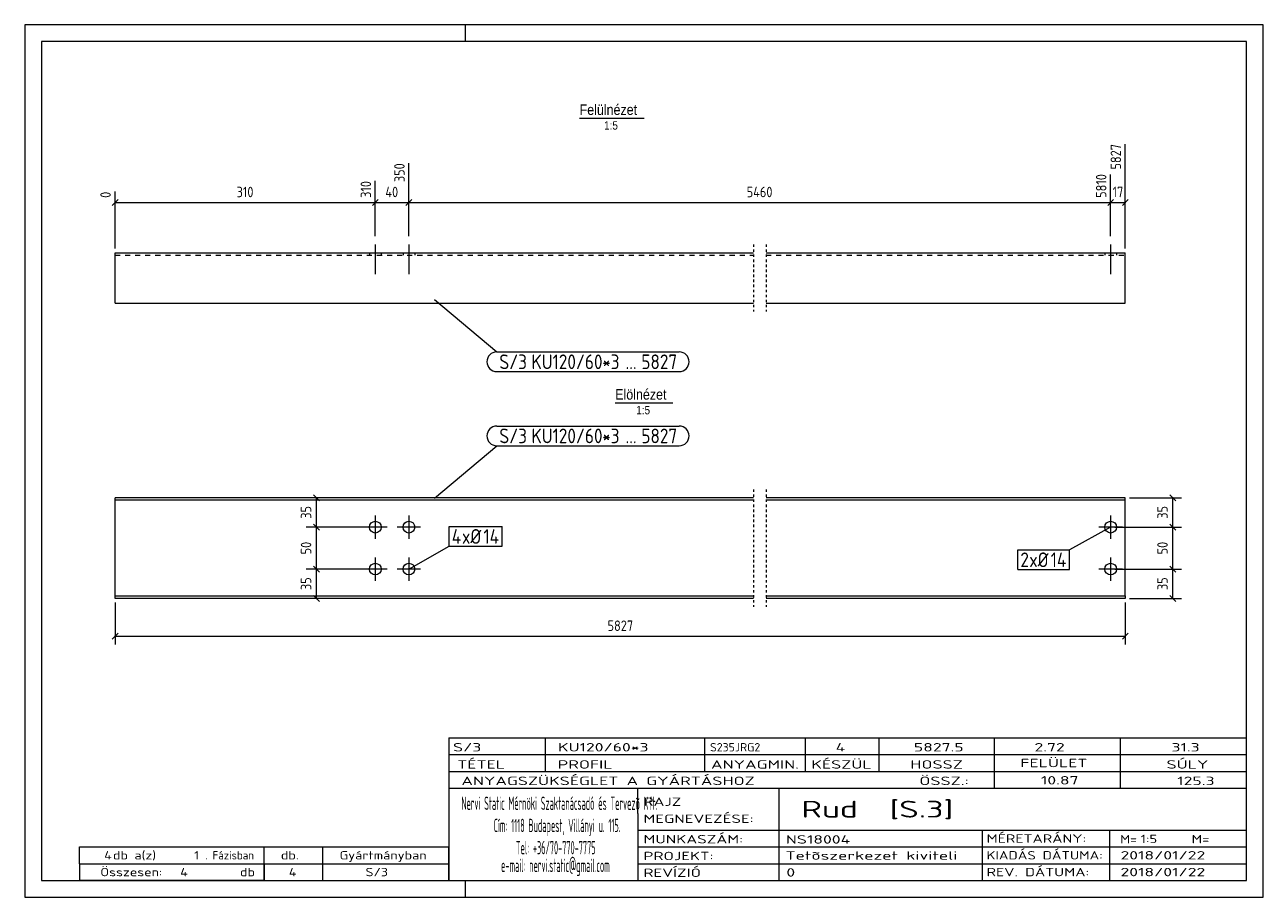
# Model space of a CAD drawing. Header units: millimetres. Extents: x 1 to 296, y 1 to 209.
import ezdxf

# ---------------------------------------------------------------- set-up
doc = ezdxf.new("R2010")
doc.units = ezdxf.units.MM
doc.header["$LTSCALE"] = 0.6
for name, pattern in [('XKITLINE00', [0]), ('XKITLINE01', [4, 1, -1, 1, -1]), ('XKITLINE02', [4, 2, -2])]:
    doc.linetypes.add(name, pattern=pattern)
for name, color, linetype, lineweight in [('Bolt', 7, 'Continuous', 0), ('BoltMark', 3, 'Continuous', 0), ('DrawingSheet', 5, 'Continuous', 0), ('OtherObjectType', 1, 'Continuous', 0), ('Part', 2, 'Continuous', 0), ('PartMark', 3, 'Continuous', 0), ('Z-DIMENSIONS', 1, 'Continuous', 0)]:
    doc.layers.add(name, color=color, linetype=linetype, lineweight=lineweight)
doc.styles.add('ARIAL', font='ARIAL.TTF')
doc.styles.add('ISOCPEUR', font='ISOCPEUR.TTF')

msp = doc.modelspace()

# ---------------------------------------------------------------- linework, layer by layer
at = {"layer": 'Bolt', "color": 3, "linetype": 'XKITLINE00', "lineweight": 0}
for p, q in [((84.5, 156.63), (84.5, 149.53)), ((84.5, 156.63), (84.5, 149.53)), ((92.5, 156.63), (92.5, 149.53)), ((92.5, 156.63), (92.5, 149.53)), ((259.65, 156.63), (259.65, 149.53)), ((259.65, 156.63), (259.65, 149.53)), ((83.1, 154.63), (83.1, 154.03)), ((83.1, 154.63), (83.1, 154.03)), ((85.9, 154.63), (85.9, 154.03)), ((85.9, 154.63), (85.9, 154.03)), ((91.1, 154.63), (91.1, 154.03)), ((91.1, 154.63), (91.1, 154.03)), ((93.9, 154.63), (93.9, 154.03)), ((93.9, 154.63), (93.9, 154.03)), ((258.25, 154.63), (258.25, 154.03)), ((258.25, 154.63), (258.25, 154.03)), ((261.05, 154.63), (261.05, 154.03)), ((261.05, 154.63), (261.05, 154.03)), ((84.5, 92.03), (84.5, 86.43)), ((92.5, 92.03), (92.5, 86.43)), ((259.65, 92.03), (259.65, 86.43)), ((87.3, 89.23), (81.7, 89.23)), ((95.3, 89.23), (89.7, 89.23)), ((262.45, 89.23), (256.85, 89.23)), ((84.5, 82.03), (84.5, 76.43)), ((92.5, 82.03), (92.5, 76.43)), ((259.65, 82.03), (259.65, 76.43)), ((87.3, 79.23), (81.7, 79.23)), ((95.3, 79.23), (89.7, 79.23)), ((262.45, 79.23), (256.85, 79.23))]:
    msp.add_line(p, q, dxfattribs=at)
for centre in [(84.5, 89.23), (92.5, 89.23), (259.65, 89.23), (84.5, 79.23), (92.5, 79.23), (259.65, 79.23)]:
    msp.add_circle(centre, 1.4, dxfattribs=at)
at = {"layer": 'BoltMark', "color": 7, "linetype": 'XKITLINE00', "lineweight": 0}
for p, q in [((102.12, 89.36), (114.75, 89.36)), ((102.12, 84.66), (102.12, 89.36)), ((114.75, 84.66), (114.75, 89.36)), ((259.65, 89.23), (249.88, 83.8)), ((92.5, 79.23), (102.12, 84.66)), ((102.12, 84.66), (114.75, 84.66)), ((237.55, 83.8), (249.88, 83.8)), ((237.55, 79.1), (237.55, 83.8)), ((249.88, 79.1), (249.88, 83.8)), ((237.55, 79.1), (249.88, 79.1))]:
    msp.add_line(p, q, dxfattribs=at)
at = {"layer": 'DrawingSheet', "color": 2, "linetype": 'XKITLINE00', "lineweight": 0}
for p, q in [((296, 209), (1, 209)), ((1, 209), (1, 1)), ((106, 205), (106, 209)), ((296, 1), (296, 209)), ((106, 1), (106, 5)), ((1, 1), (296, 1))]:
    msp.add_line(p, q, dxfattribs=at)
at = {"layer": 'DrawingSheet', "color": 3, "linetype": 'XKITLINE00', "lineweight": 0}
for p, q in [((292, 205), (5, 205)), ((5, 205), (5, 5)), ((292, 5), (292, 205)), ((5, 5), (292, 5))]:
    msp.add_line(p, q, dxfattribs=at)
at = {"layer": 'OtherObjectType', "color": 6, "linetype": 'XKITLINE00', "lineweight": 0}
for p, q in [((133.16, 186.75), (148.54, 186.75)), ((141.64, 118.88), (155.36, 118.88))]:
    msp.add_line(p, q, dxfattribs=at)
at = {"layer": 'OtherObjectType', "color": 7, "linetype": 'XKITLINE00', "lineweight": 0}
for p, q in [((102, 39), (292, 39)), ((102, 39), (102, 35)), ((102, 39), (292, 39)), ((125, 35), (125, 39)), ((163, 35), (163, 39)), ((187, 35), (187, 39)), ((204.5, 35), (204.5, 39)), ((232, 35), (232, 39)), ((262, 35), (262, 39)), ((292, 35), (292, 39)), ((102, 35), (292, 35)), ((102, 35), (102, 5)), ((102, 35), (292, 35)), ((125, 31), (125, 35)), ((163, 31), (163, 35)), ((187, 31), (187, 35)), ((204.5, 31), (204.5, 35)), ((232, 31), (232, 35)), ((262, 31), (262, 35)), ((292, 31), (292, 35)), ((102, 31), (292, 31)), ((232, 27), (232, 31)), ((262, 27), (262, 31)), ((292, 27), (292, 31)), ((102, 27), (292, 27)), ((147, 21), (147, 27)), ((180.7, 17), (180.7, 27)), ((292, 21), (292, 27)), ((147, 21), (147, 5)), ((292, 17), (292, 21)), ((147, 17), (292, 17)), ((180.7, 5), (180.7, 17)), ((229.16, 13), (229.16, 17)), ((259.5, 5), (259.5, 17)), ((292, 13), (292, 17)), ((14, 9), (14, 13)), ((14, 13), (58, 13)), ((14, 13), (58, 13)), ((58, 9), (58, 13)), ((58, 13), (102, 13)), ((58, 9), (58, 13)), ((72, 9), (72, 13)), ((102, 9), (102, 13)), ((147, 13), (292, 13)), ((229.16, 5), (229.16, 13)), ((292, 9), (292, 13)), ((14, 9), (58, 9)), ((14, 9), (14, 5)), ((14, 9), (58, 9)), ((58, 9), (58, 5)), ((58, 9), (102, 9)), ((58, 5), (58, 9)), ((72, 5), (72, 9)), ((102, 5), (102, 9)), ((147, 9), (292, 9)), ((292, 5), (292, 9)), ((58, 5), (14, 5)), ((58, 5), (102, 5)), ((102, 5), (292, 5)), ((139.5, 5), (292, 5))]:
    msp.add_line(p, q, dxfattribs=at)
at = {"layer": 'Part', "color": 2, "linetype": 'XKITLINE01', "lineweight": 0}
for p, q in [((174.57, 156.64), (174.57, 140.63)), ((177.58, 156.64), (177.58, 140.63)), ((174.57, 98.23), (174.57, 70.23)), ((177.58, 98.23), (177.58, 70.23))]:
    msp.add_line(p, q, dxfattribs=at)
at = {"layer": 'Part', "color": 2, "linetype": 'XKITLINE00', "lineweight": 0}
for p, q in [((22.5, 142.63), (22.5, 154.63)), ((22.5, 154.63), (174.58, 154.63)), ((177.58, 154.63), (263.15, 154.63)), ((263.15, 142.63), (263.15, 154.63)), ((22.5, 142.63), (174.58, 142.63)), ((177.58, 142.63), (263.15, 142.63)), ((22.5, 72.83), (22.5, 96.23)), ((174.58, 96.23), (22.5, 96.23)), ((174.58, 95.63), (22.5, 95.63)), ((263.15, 96.23), (177.58, 96.23)), ((263.15, 95.63), (177.58, 95.63)), ((263.15, 72.83), (263.15, 96.23)), ((22.5, 72.23), (22.5, 72.83)), ((22.5, 72.83), (174.58, 72.83)), ((174.58, 72.23), (22.5, 72.23)), ((177.58, 72.83), (263.15, 72.83)), ((263.15, 72.23), (177.58, 72.23)), ((263.15, 72.83), (263.15, 72.23))]:
    msp.add_line(p, q, dxfattribs=at)
at = {"layer": 'Part', "color": 7, "linetype": 'XKITLINE02', "lineweight": 0}
for p, q in [((22.5, 154.03), (174.58, 154.03)), ((177.58, 154.03), (263.15, 154.03))]:
    msp.add_line(p, q, dxfattribs=at)
at = {"layer": 'PartMark', "color": 7, "linetype": 'XKITLINE00', "lineweight": 0}
for p, q in [((98.59, 143.5), (113.44, 131)), ((113.44, 131), (156.89, 131)), ((113.44, 126.3), (156.89, 126.3)), ((113.44, 113.33), (156.89, 113.33)), ((98.59, 96.13), (113.44, 108.63)), ((113.44, 108.63), (156.89, 108.63))]:
    msp.add_line(p, q, dxfattribs=at)
for centre, start, end in [((113.44, 128.65), 90, 270), ((156.89, 128.65), 270, 90), ((113.44, 110.98), 90, 270), ((156.89, 110.98), 270, 90)]:
    msp.add_arc(centre, 2.35, start, end, dxfattribs=at)
at = {"layer": 'Z-DIMENSIONS', "color": 7, "linetype": 'XKITLINE00', "lineweight": 0}
for p, q in [((263.15, 155.63), (263.15, 180.5)), ((92.5, 158.63), (92.5, 176)), ((92.5, 158.63), (92.5, 176)), ((84.5, 158.63), (84.5, 171.82)), ((84.5, 158.63), (84.5, 171.82)), ((259.65, 170.88), (259.65, 173.32)), ((259.65, 158.63), (259.65, 173.32)), ((22.5, 155.63), (22.5, 169.24)), ((23.21, 167.34), (21.79, 165.93)), ((22.5, 166.63), (84.5, 166.63)), ((85.21, 167.34), (83.79, 165.93)), ((85.21, 167.34), (83.79, 165.93)), ((84.5, 166.63), (92.5, 166.63)), ((93.21, 167.34), (91.79, 165.93)), ((93.21, 167.34), (91.79, 165.93)), ((92.5, 166.63), (259.65, 166.63)), ((260.36, 167.34), (258.95, 165.93)), ((260.36, 167.34), (258.95, 165.93)), ((259.65, 158.63), (259.65, 167.38)), ((259.65, 166.63), (263.15, 166.63)), ((263.86, 167.34), (262.45, 165.93)), ((83.5, 96.23), (68, 96.23)), ((69.79, 96.94), (71.21, 95.52)), ((70.5, 89.23), (70.5, 96.23)), ((264.15, 96.23), (276.5, 96.23)), ((273.79, 96.94), (275.21, 95.52)), ((274.5, 89.23), (274.5, 96.23)), ((83.5, 89.23), (68, 89.23)), ((83.5, 89.23), (68, 89.23)), ((69.79, 89.94), (71.21, 88.52)), ((69.79, 89.94), (71.21, 88.52)), ((70.5, 79.23), (70.5, 89.23)), ((260.65, 89.23), (276.5, 89.23)), ((260.65, 89.23), (276.5, 89.23)), ((273.79, 89.94), (275.21, 88.52)), ((273.79, 89.94), (275.21, 88.52)), ((274.5, 79.23), (274.5, 89.23)), ((69.79, 79.94), (71.21, 78.52)), ((69.79, 79.94), (71.21, 78.52)), ((273.79, 79.94), (275.21, 78.52)), ((273.79, 79.94), (275.21, 78.52)), ((83.5, 79.23), (68, 79.23)), ((83.5, 79.23), (68, 79.23)), ((70.5, 72.23), (70.5, 79.23)), ((260.65, 79.23), (276.5, 79.23)), ((260.65, 79.23), (276.5, 79.23)), ((274.5, 72.23), (274.5, 79.23)), ((22.5, 71.23), (22.5, 61.23)), ((83.5, 72.23), (68, 72.23)), ((69.79, 72.94), (71.21, 71.52)), ((263.15, 71.23), (263.15, 61.23)), ((264.15, 72.23), (276.5, 72.23)), ((273.79, 72.94), (275.21, 71.52)), ((23.21, 63.94), (21.79, 62.52)), ((22.5, 63.23), (263.15, 63.23)), ((263.86, 63.94), (262.45, 62.52))]:
    msp.add_line(p, q, dxfattribs=at)
at = {"layer": 'Z-DIMENSIONS', "color": 3}
for p in [(22.5, 166.63), (84.5, 166.63), (84.5, 166.63), (92.5, 166.63), (92.5, 166.63), (259.65, 166.63), (259.65, 166.63), (263.15, 166.63), (70.5, 96.23), (274.5, 96.23), (70.5, 89.23), (70.5, 89.23), (274.5, 89.23), (274.5, 89.23), (70.5, 79.23), (70.5, 79.23), (274.5, 79.23), (274.5, 79.23), (70.5, 72.23), (274.5, 72.23), (22.5, 63.23), (263.15, 63.23)]:
    msp.add_point(p, dxfattribs=at)

# ---------------------------------------------------------------- texts
at = {"layer": 'BoltMark', "color": 3, "style": 'ISOCPEUR', "width": 0.85}
for s, p in [('4', (102.72, 85.26)), ('xØ', (105.13, 85.26)), ('14', (110.24, 85.26)), ('2', (238.15, 79.7)), ('xØ', (240.26, 79.7)), ('14', (245.37, 79.7))]:
    msp.add_text(s, height=3.5, dxfattribs=at).set_placement(p)
at = {"layer": 'OtherObjectType', "color": 6, "style": 'ARIAL', "width": 0.85}
for s, height, p in [('Felülnézet', 2.5, (133.16, 187.5)), ('1:5', 2, (138.99, 184)), ('Elölnézet', 2.5, (141.64, 119.63)), ('1:5', 2, (146.65, 116.13))]:
    msp.add_text(s, height=height, dxfattribs=at).set_placement(p)
at = {"layer": 'OtherObjectType', "color": 7, "style": 'ISOCPEUR'}
for s, height, width, p in [('S/3', 2, 1.525501, (103, 35.76)), ('KU120/60*3', 2, 1.525501, (128, 35.76)), ('S235JRG2', 2, 1.02, (164.22, 35.76)), ('4', 2, 1.525501, (194.16, 35.76)), ('5827.5', 2, 1.525501, (212.78, 35.76)), ('2.72', 2, 1.525501, (241.51, 35.76)), ('31.3', 2, 1.525501, (274.14, 35.76)), ('TÉTEL', 2, 1.525501, (104, 31.66)), ('PROFIL', 2, 1.525501, (127.96, 31.66)), ('ANYAGMIN.', 2, 1.525501, (164.47, 31.66)), ('KÉSZÜL', 2, 1.525501, (188.37, 31.66)), ('HOSSZ', 2, 1.525501, (211.96, 31.66)), ('FELÜLET', 2, 1.525501, (238.13, 32)), ('SÚLY', 2, 1.525501, (272.96, 31.66)), ('ANYAGSZÜKSÉGLET A GYÁRTÁSHOZ', 2, 1.525501, (105, 27.75)), ('ÖSSZ.:', 2, 1.525501, (214.1, 27.75)), ('10.87', 2, 1.525501, (243.05, 27.88)), ('125.3', 2, 1.525501, (275.52, 27.75)), ('Nervi Static Mérnöki\xa0Szaktanácsadó\xa0és\xa0Tervezõ Kft.', 3.1765, 0.403093, (105, 21.82)), ('RAJZ', 2, 1.445, (148.38, 22.78)), ('Rud  [S.3]', 4, 1.474651, (186, 20)), ('MEGNEVEZÉSE:', 2, 1.445, (148.38, 18.72)), ('Cím:\xa01118 Budapest, Villányi u. 115.', 3.1765, 0.403093, (112.69, 16.53)), ('MUNKASZÁM:', 2, 1.445, (148.38, 13.84)), ('NS18004', 2, 1.525501, (182.28, 13.78)), ('MÉRETARÁNY:', 2, 1.36, (230.1, 14)), ('M=', 2, 1.211571, (261.91, 13.84)), ('1:5', 2, 1.275, (266.79, 13.9)), ('M=', 2, 1.275, (278.95, 13.87)), ('4', 2, 1.211571, (19.9, 10)), ('db a(z)', 2, 1.211571, (22, 10)), ('1', 2, 1.211571, (41.35, 10)), ('. Fázisban', 2, 0.935, (44, 10)), ('db.', 2, 1.211571, (62, 10)), ('Gyártmányban', 2, 1.211571, (76, 10)), ('Tel:\xa0+36/70-770-7775', 3.1765, 0.403093, (117.97, 11.24)), ('PROJEKT:', 2, 1.445, (148.38, 9.84)), ('Tetõszerkezet kiviteli ', 2, 1.525501, (182.2, 9.94)), ('KIADÁS DÁTUMA:', 2, 1.275, (230.1, 10)), ('2018/01/22', 2, 1.525501, (262, 10)), ('e-mail:\xa0nervi.static@gmail.com', 3.1765, 0.403093, (114.45, 7)), ('Összesen:            db', 2, 1.211571, (19, 6)), ('4', 2, 1.211571, (38.02, 6)), ('4', 2, 1.211571, (63.9, 6)), ('S/3', 2, 1.211571, (82.16, 6)), ('REVÍZIÓ', 2, 1.445, (148.38, 5.84)), ('0', 2, 1.525501, (182.41, 5.92)), ('REV. DÁTUMA:', 2, 1.36, (230.1, 6)), ('2018/01/22', 2, 1.525501, (262, 6))]:
    msp.add_text(s, height=height, dxfattribs=dict(at, width=width)).set_placement(p)
at = {"layer": 'PartMark', "color": 3, "style": 'ISOCPEUR', "width": 0.85}
for s, p in [('S/3', (114.04, 126.9)), ('KU120/60', (121.7, 126.9)), ('*3', (138.55, 126.9)), ('5827', (147.87, 126.9)), ('...', (144.11, 126.9)), ('S/3', (114.04, 109.23)), ('KU120/60', (121.7, 109.23)), ('*3', (138.55, 109.23)), ('5827', (147.87, 109.23)), ('...', (144.11, 109.23))]:
    msp.add_text(s, height=3.5, dxfattribs=at).set_placement(p)
at = {"layer": 'Z-DIMENSIONS', "color": 3, "style": 'ISOCPEUR', "width": 0.85}
for s, p in [('5827', (262.15, 174.48)), ('350', (91.5, 171.48)), ('310', (83.5, 167.73)), ('5810', (258.65, 167.73)), ('0', (21.5, 167.73)), ('35', (69.25, 91.23)), ('35', (273.25, 91.23)), ('50', (69.25, 82.73)), ('50', (273.25, 82.73)), ('35', (69.25, 74.23)), ('35', (273.25, 74.23))]:
    msp.add_text(s, height=2.5, rotation=90.0002, dxfattribs=at).set_placement(p)
for s, p in [('310', (51.46, 167.88)), ('40', (86.89, 167.88)), ('5460', (172.96, 167.88)), ('17', (260.12, 167.88)), ('5827', (139.82, 64.48))]:
    msp.add_text(s, height=2.5, dxfattribs=at).set_placement(p)

doc.saveas('drawing.dxf')
